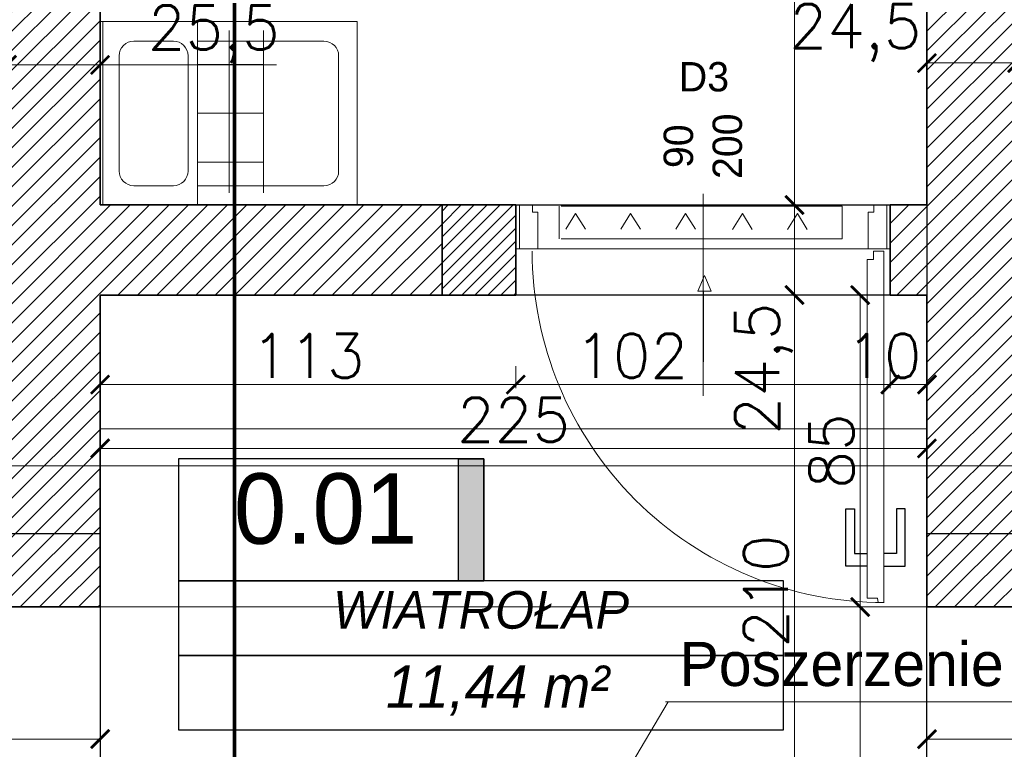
# Model space of a CAD drawing. Header units: millimetres. Extents: x -587 to 358276, y -26688 to 221215.
# Tile 110 of 256: x 10258 to 10526, y 9875 to 10074. Entities that reach past the tile are written whole.
import ezdxf
from ezdxf.lldxf.tags import DXFTag

# ---------------------------------------------------------------- set-up
doc = ezdxf.new("R2010")
doc.units = ezdxf.units.MM
doc.header["$MEASUREMENT"] = 0
for name, color, linetype, lineweight in [('_IS_EKO_kratki transferowe', 160, 'Continuous', 15), ('A_istniejące ściany', 7, 'Continuous', 35), ('A_l.przerywana', 250, 'ICAD_ISO03W100', 9), ('A_opisy', 166, 'Continuous', 15), ('A_projektowane sciany', 5, 'Continuous', 35), ('A_wyposażenie', 7, 'Continuous', 9), ('A_ściany projektowane', 5, 'Continuous', 35), ('l.przerywana', 104, 'ICAD_ISO03W100', 5), ('l.wypełnien', 253, 'Continuous', 5), ('Nowe_820-G Rysunki Obrazki_Nr_pióra__1', 7, 'Continuous', 13), ('wymiarowanie', 176, 'Continuous', 9)]:
    doc.layers.add(name, color=color, linetype=linetype, lineweight=lineweight)
for name, color, linetype in [('D-opis', 104, 'Continuous'), ('stolarka', 1, 'Continuous'), ('tabelki opis', 7, 'Continuous')]:
    doc.layers.add(name, color=color, linetype=linetype)
doc.styles.add('ROMANS', font='romans')
doc.styles.add('styl2', font='simplex.shx')
tags = doc.linetypes.add('DASH', pattern=[15, 10, -5]).pattern_tags.tags
tags[6:7] = [DXFTag(74, 4), DXFTag(75, 0), DXFTag(340, '0'), DXFTag(46, 0.0), DXFTag(50, 0.0), DXFTag(44, 0.0), DXFTag(45, 0.0)]
tags[4:5] = [DXFTag(74, 4), DXFTag(75, 0), DXFTag(340, '0'), DXFTag(46, 0.0), DXFTag(50, 0.0), DXFTag(44, 0.0), DXFTag(45, 0.0)]
tags = doc.linetypes.add('ICAD_ISO03W100', pattern=[30, 12, -18]).pattern_tags.tags
tags[6:7] = [DXFTag(74, 4), DXFTag(75, 0), DXFTag(340, '0'), DXFTag(46, 1.0), DXFTag(50, 0.0), DXFTag(44, 0.0), DXFTag(45, 0.0)]
tags[4:5] = [DXFTag(74, 4), DXFTag(75, 0), DXFTag(340, '0'), DXFTag(46, 1.0), DXFTag(50, 0.0), DXFTag(44, 0.0), DXFTag(45, 0.0)]
doc.dimstyles.new('Skala 1-50', dxfattribs={"dimtxt": 12, "dimasz": 5, "dimexe": 1, "dimexo": 1, "dimgap": 1.5, "dimtad": 1, "dimdec": 1, "dimrnd": 0.5, "dimtxsty": 'styl2', "dimblk": 'ARCHTICK', "dimcen": 5, "dimadec": 0, "dimazin": 0, "dimtfac": 1, "dimtdec": 1, "dimtmove": 1, "dimatfit": 3, "dimldrblk": 'ARCHTICK', "dimfxl": 5, "dimfxlon": 1, "dimlwd": -1, "dimlwe": -1, "dimarcsym": 0})

# ---------------------------------------------------------------- blocks, each defined once
blk = doc.blocks.new('_ArchTick')
at = {"color": 0, "linetype": 'ByBlock', "const_width": 0.15}
blk.add_lwpolyline([(-0.5, -0.5), (0.5, 0.5)], dxfattribs=at)
blk = doc.blocks.new('*D3516')
at = {"layer": 'Defpoints', "color": 0}
for p in [(10254.19, 10085.14), (10279.59, 10084.32), (10279.59, 10061.53)]:
    blk.add_point(p, dxfattribs=at)
at = {"layer": 'wymiarowanie', "color": 0}
for p, q in [((10254.19, 10066.53), (10254.19, 10060.53)), ((10279.59, 10066.53), (10279.59, 10060.53)), ((10254.19, 10061.53), (10279.59, 10061.53)), ((10279.59, 10061.53), (10327.65, 10061.53))]:
    blk.add_line(p, q, dxfattribs=at)
at = {"layer": 'wymiarowanie', "color": 0, "xscale": 5, "yscale": 5, "zscale": 5, "rotation": 180}
blk.add_blockref('_ArchTick', (10254.19, 10061.53), dxfattribs=at)
at = {"layer": 'wymiarowanie', "color": 0, "xscale": 5, "yscale": 5, "zscale": 5}
blk.add_blockref('_ArchTick', (10279.59, 10061.53), dxfattribs=at)
at = {"layer": 'wymiarowanie', "color": 0, "insert": (10310.57, 10069.88), "char_height": 12, "attachment_point": 5, "style": 'styl2'}
blk.add_mtext('25,5', dxfattribs=at)
blk = doc.blocks.new('*D3517')
at = {"layer": 'Defpoints', "color": 0}
for p in [(10504.8, 10084.32), (10529.35, 10083.51), (10529.35, 10062.04)]:
    blk.add_point(p, dxfattribs=at)
at = {"layer": 'wymiarowanie', "color": 0}
for p, q in [((10504.8, 10067.04), (10504.8, 10061.04)), ((10529.35, 10067.04), (10529.35, 10061.04)), ((10504.8, 10062.04), (10529.35, 10062.04))]:
    blk.add_line(p, q, dxfattribs=at)
at = {"layer": 'wymiarowanie', "color": 0, "xscale": 5, "yscale": 5, "zscale": 5, "rotation": 180}
blk.add_blockref('_ArchTick', (10504.8, 10062.04), dxfattribs=at)
at = {"layer": 'wymiarowanie', "color": 0, "xscale": 5, "yscale": 5, "zscale": 5}
blk.add_blockref('_ArchTick', (10529.35, 10062.04), dxfattribs=at)
at = {"layer": 'wymiarowanie', "color": 0, "insert": (10485.31, 10070.25), "char_height": 12, "attachment_point": 5, "style": 'styl2'}
blk.add_mtext('24,5', dxfattribs=at)
blk = doc.blocks.new('*D3743')
at = {"layer": 'Defpoints', "color": 0}
for p in [(10468.72, 9998.81), (10499.8, 9998.81), (10443.84, 9788.83)]:
    blk.add_point(p, dxfattribs=at)
at = {"layer": 'wymiarowanie', "color": 0}
for p, q in [((10473.72, 9998.81), (10467.72, 9998.81)), ((10468.72, 9788.83), (10468.72, 9998.81)), ((10463.72, 9788.83), (10469.72, 9788.83))]:
    blk.add_line(p, q, dxfattribs=at)
at = {"layer": 'wymiarowanie', "color": 0, "xscale": 5, "yscale": 5, "zscale": 5}
for p, rotation in [((10468.72, 9998.81), 90), ((10468.72, 9788.83), 270)]:
    blk.add_blockref('_ArchTick', p, dxfattribs=dict(at, rotation=rotation))
at = {"layer": 'wymiarowanie', "color": 0, "insert": (10460.92, 9918.16), "char_height": 12, "attachment_point": 5, "rotation": 90, "style": 'styl2'}
blk.add_mtext('210', dxfattribs=at)
blk = doc.blocks.new('*D3744')
at = {"layer": 'Defpoints', "color": 0}
for p in [(10468.72, 10023.36), (10504.8, 10023.36), (10499.8, 9998.81)]:
    blk.add_point(p, dxfattribs=at)
at = {"layer": 'wymiarowanie', "color": 0}
for p, q in [((10473.72, 10023.36), (10467.72, 10023.36)), ((10468.72, 9998.81), (10468.72, 10023.36)), ((10473.72, 9998.81), (10467.72, 9998.81))]:
    blk.add_line(p, q, dxfattribs=at)
at = {"layer": 'wymiarowanie', "color": 0, "xscale": 5, "yscale": 5, "zscale": 5}
for p, rotation in [((10468.72, 10023.36), 90), ((10468.72, 9998.81), 270)]:
    blk.add_blockref('_ArchTick', p, dxfattribs=dict(at, rotation=rotation))
at = {"layer": 'wymiarowanie', "color": 0, "insert": (10460.37, 9978.77), "char_height": 12, "attachment_point": 5, "rotation": 90, "style": 'styl2'}
blk.add_mtext('24,5', dxfattribs=at)
blk = doc.blocks.new('*D3745')
at = {"layer": 'Defpoints', "color": 0}
for p in [(10468.72, 10255.82), (10494.8, 10255.82), (10504.8, 10023.36)]:
    blk.add_point(p, dxfattribs=at)
at = {"layer": 'wymiarowanie', "color": 0}
for p, q in [((10473.72, 10255.82), (10467.72, 10255.82)), ((10468.72, 10023.36), (10468.72, 10255.82)), ((10473.72, 10023.36), (10467.72, 10023.36))]:
    blk.add_line(p, q, dxfattribs=at)
at = {"layer": 'wymiarowanie', "color": 0, "xscale": 5, "yscale": 5, "zscale": 5}
for p, rotation in [((10468.72, 10255.82), 90), ((10468.72, 10023.36), 270)]:
    blk.add_blockref('_ArchTick', p, dxfattribs=dict(at, rotation=rotation))
at = {"layer": 'wymiarowanie', "color": 0, "insert": (10460.37, 10157.82), "char_height": 12, "attachment_point": 5, "rotation": 90, "style": 'styl2'}
blk.add_mtext('232,5', dxfattribs=at)
blk = doc.blocks.new('*D3826')
at = {"layer": 'Defpoints', "color": 0}
for p in [(10007.19, 9913.83), (10279.59, 9913.83), (10279.59, 9877.82)]:
    blk.add_point(p, dxfattribs=at)
at = {"layer": 'wymiarowanie', "color": 0}
for p, q in [((10007.19, 9882.82), (10007.19, 9876.82)), ((10279.59, 9882.82), (10279.59, 9876.82)), ((10007.19, 9877.82), (10279.59, 9877.82))]:
    blk.add_line(p, q, dxfattribs=at)
at = {"layer": 'wymiarowanie', "color": 0, "xscale": 5, "yscale": 5, "zscale": 5, "rotation": 180}
blk.add_blockref('_ArchTick', (10007.19, 9877.82), dxfattribs=at)
at = {"layer": 'wymiarowanie', "color": 0, "xscale": 5, "yscale": 5, "zscale": 5}
blk.add_blockref('_ArchTick', (10279.59, 9877.82), dxfattribs=at)
at = {"layer": 'wymiarowanie', "color": 0, "insert": (10143.39, 9886.17), "char_height": 12, "attachment_point": 5, "style": 'styl2'}
blk.add_mtext('272,5', dxfattribs=at)
blk = doc.blocks.new('*D3828')
at = {"layer": 'Defpoints', "color": 0}
for p in [(10504.8, 9913.83), (10769.66, 9913.83), (10769.66, 9877.82)]:
    blk.add_point(p, dxfattribs=at)
at = {"layer": 'wymiarowanie', "color": 0}
for p, q in [((10504.8, 9882.82), (10504.8, 9876.82)), ((10769.66, 9882.82), (10769.66, 9876.82)), ((10504.8, 9877.82), (10769.66, 9877.82))]:
    blk.add_line(p, q, dxfattribs=at)
at = {"layer": 'wymiarowanie', "color": 0, "xscale": 5, "yscale": 5, "zscale": 5, "rotation": 180}
blk.add_blockref('_ArchTick', (10504.8, 9877.82), dxfattribs=at)
at = {"layer": 'wymiarowanie', "color": 0, "xscale": 5, "yscale": 5, "zscale": 5}
blk.add_blockref('_ArchTick', (10769.66, 9877.82), dxfattribs=at)
at = {"layer": 'wymiarowanie', "color": 0, "insert": (10713.62, 9885.62), "char_height": 12, "attachment_point": 5, "style": 'styl2'}
blk.add_mtext('265', dxfattribs=at)
blk = doc.blocks.new('*D3979')
at = {"layer": 'Defpoints', "color": 0}
for p in [(10279.59, 9998.81), (10392.8, 9998.81), (10392.8, 9974.43)]:
    blk.add_point(p, dxfattribs=at)
at = {"layer": 'wymiarowanie', "color": 0}
for p, q in [((10279.59, 9979.43), (10279.59, 9973.43)), ((10392.8, 9979.43), (10392.8, 9973.43)), ((10279.59, 9974.43), (10392.8, 9974.43))]:
    blk.add_line(p, q, dxfattribs=at)
at = {"layer": 'wymiarowanie', "color": 0, "xscale": 5, "yscale": 5, "zscale": 5, "rotation": 180}
blk.add_blockref('_ArchTick', (10279.59, 9974.43), dxfattribs=at)
at = {"layer": 'wymiarowanie', "color": 0, "xscale": 5, "yscale": 5, "zscale": 5}
blk.add_blockref('_ArchTick', (10392.8, 9974.43), dxfattribs=at)
at = {"layer": 'wymiarowanie', "color": 0, "insert": (10336.19, 9982.24), "char_height": 12, "attachment_point": 5, "style": 'styl2'}
blk.add_mtext('113', dxfattribs=at)
blk = doc.blocks.new('*D3980')
at = {"layer": 'Defpoints', "color": 0}
for p in [(10392.8, 9998.81), (10494.8, 9998.81), (10494.8, 9974.43)]:
    blk.add_point(p, dxfattribs=at)
at = {"layer": 'wymiarowanie', "color": 0}
for p, q in [((10392.8, 9979.43), (10392.8, 9973.43)), ((10494.8, 9979.43), (10494.8, 9973.43)), ((10392.8, 9974.43), (10494.8, 9974.43))]:
    blk.add_line(p, q, dxfattribs=at)
at = {"layer": 'wymiarowanie', "color": 0, "xscale": 5, "yscale": 5, "zscale": 5, "rotation": 180}
blk.add_blockref('_ArchTick', (10392.8, 9974.43), dxfattribs=at)
at = {"layer": 'wymiarowanie', "color": 0, "xscale": 5, "yscale": 5, "zscale": 5}
blk.add_blockref('_ArchTick', (10494.8, 9974.43), dxfattribs=at)
at = {"layer": 'wymiarowanie', "color": 0, "insert": (10424.34, 9982.24), "char_height": 12, "attachment_point": 5, "style": 'styl2'}
blk.add_mtext('102', dxfattribs=at)
blk = doc.blocks.new('*D3981')
at = {"layer": 'Defpoints', "color": 0}
for p in [(10494.8, 9998.81), (10504.8, 9998.81), (10504.8, 9974.43)]:
    blk.add_point(p, dxfattribs=at)
at = {"layer": 'wymiarowanie', "color": 0}
for p, q in [((10494.8, 9979.43), (10494.8, 9973.43)), ((10504.8, 9979.43), (10504.8, 9973.43)), ((10494.8, 9974.43), (10504.8, 9974.43))]:
    blk.add_line(p, q, dxfattribs=at)
at = {"layer": 'wymiarowanie', "color": 0, "xscale": 5, "yscale": 5, "zscale": 5, "rotation": 180}
blk.add_blockref('_ArchTick', (10494.8, 9974.43), dxfattribs=at)
at = {"layer": 'wymiarowanie', "color": 0, "xscale": 5, "yscale": 5, "zscale": 5}
blk.add_blockref('_ArchTick', (10504.8, 9974.43), dxfattribs=at)
at = {"layer": 'wymiarowanie', "color": 0, "insert": (10493.05, 9982.24), "char_height": 12, "attachment_point": 5, "style": 'styl2'}
blk.add_mtext('10', dxfattribs=at)
blk = doc.blocks.new('*D3982')
at = {"layer": 'Defpoints', "color": 0}
for p in [(10279.59, 9986.05), (10504.8, 9986.05), (10504.8, 9957.04)]:
    blk.add_point(p, dxfattribs=at)
at = {"layer": 'wymiarowanie', "color": 0}
for p, q in [((10279.59, 9962.04), (10279.59, 9956.04)), ((10504.8, 9962.04), (10504.8, 9956.04)), ((10279.59, 9957.04), (10504.8, 9957.04))]:
    blk.add_line(p, q, dxfattribs=at)
at = {"layer": 'wymiarowanie', "color": 0, "xscale": 5, "yscale": 5, "zscale": 5, "rotation": 180}
blk.add_blockref('_ArchTick', (10279.59, 9957.04), dxfattribs=at)
at = {"layer": 'wymiarowanie', "color": 0, "xscale": 5, "yscale": 5, "zscale": 5}
blk.add_blockref('_ArchTick', (10504.8, 9957.04), dxfattribs=at)
at = {"layer": 'wymiarowanie', "color": 0, "insert": (10392.19, 9964.84), "char_height": 12, "attachment_point": 5, "style": 'styl2'}
blk.add_mtext('225', dxfattribs=at)
blk = doc.blocks.new('*D4107')
at = {"layer": 'Defpoints', "color": 0}
for p in [(10486.59, 9913.83), (10504.8, 9913.83), (10279.59, 9788.83)]:
    blk.add_point(p, dxfattribs=at)
at = {"layer": 'wymiarowanie', "color": 0}
for p, q in [((10491.59, 9913.83), (10485.59, 9913.83)), ((10486.59, 9788.83), (10486.59, 9913.83)), ((10481.59, 9788.83), (10487.59, 9788.83))]:
    blk.add_line(p, q, dxfattribs=at)
at = {"layer": 'wymiarowanie', "color": 0, "xscale": 5, "yscale": 5, "zscale": 5}
for p, rotation in [((10486.59, 9913.83), 90), ((10486.59, 9788.83), 270)]:
    blk.add_blockref('_ArchTick', p, dxfattribs=dict(at, rotation=rotation))
at = {"layer": 'wymiarowanie', "color": 0, "insert": (10478.79, 9851.33), "char_height": 12, "attachment_point": 5, "rotation": 90, "style": 'styl2'}
blk.add_mtext('125', dxfattribs=at)
blk = doc.blocks.new('*D4108')
at = {"layer": 'Defpoints', "color": 0}
for p in [(10486.59, 9998.81), (10504.8, 9998.81), (10504.8, 9913.83)]:
    blk.add_point(p, dxfattribs=at)
at = {"layer": 'wymiarowanie', "color": 0}
for p, q in [((10491.59, 9998.81), (10485.59, 9998.81)), ((10486.59, 9913.83), (10486.59, 9998.81)), ((10491.59, 9913.83), (10485.59, 9913.83))]:
    blk.add_line(p, q, dxfattribs=at)
at = {"layer": 'wymiarowanie', "color": 0, "xscale": 5, "yscale": 5, "zscale": 5}
for p, rotation in [((10486.59, 9998.81), 90), ((10486.59, 9913.83), 270)]:
    blk.add_blockref('_ArchTick', p, dxfattribs=dict(at, rotation=rotation))
at = {"layer": 'wymiarowanie', "color": 0, "insert": (10478.79, 9956.32), "char_height": 12, "attachment_point": 5, "rotation": 90, "style": 'styl2'}
blk.add_mtext('85', dxfattribs=at)
blk = doc.blocks.new('kratki nawiewne')
at = {"layer": '_IS_EKO_kratki transferowe', "color": 252}
for p, q in [((9281.01, 11206.53), (9281.01, 11197.62)), ((9281.01, 11206.53), (9281.01, 11197.62)), ((9358.09, 11206.51), (9281.51, 11206.51)), ((9358.09, 11197.61), (9358.09, 11206.51)), ((9281.51, 11197.61), (9358.09, 11197.61)), ((9281.51, 11197.61), (9358.09, 11197.61)), ((9318.82, 11183.33), (9320.6, 11187.6)), ((9318.82, 11183.33), (9320.6, 11187.6)), ((9322.38, 11183.33), (9320.6, 11187.6)), ((9322.38, 11183.33), (9320.6, 11187.6)), ((9318.82, 11183.33), (9322.38, 11183.33)), ((9318.82, 11183.33), (9322.38, 11183.33)), ((9320.35, 11175.71), (9320.35, 11183.33)), ((9320.35, 11164.15), (9320.35, 11183.33))]:
    blk.add_line(p, q, dxfattribs=at)
at = {"layer": '_IS_EKO_kratki transferowe', "color": 252, "lineweight": 15}
for p, q in [((9285.5, 11204.53), (9282.84, 11200.22)), ((9285.5, 11204.53), (9282.84, 11200.22)), ((9285.5, 11204.53), (9288.16, 11200.22)), ((9285.5, 11204.53), (9288.16, 11200.22)), ((9300.47, 11204.53), (9297.81, 11200.22)), ((9300.47, 11204.53), (9297.81, 11200.22)), ((9300.47, 11204.53), (9303.13, 11200.22)), ((9300.47, 11204.53), (9303.13, 11200.22)), ((9315.44, 11204.53), (9312.78, 11200.22)), ((9315.44, 11204.53), (9312.78, 11200.22)), ((9315.44, 11204.53), (9318.11, 11200.22)), ((9315.44, 11204.53), (9318.11, 11200.22)), ((9330.91, 11204.51), (9328.25, 11200.2)), ((9330.91, 11204.51), (9328.25, 11200.2)), ((9330.91, 11204.51), (9333.57, 11200.2)), ((9330.91, 11204.51), (9333.57, 11200.2)), ((9345.89, 11204.51), (9343.22, 11200.2)), ((9345.89, 11204.51), (9343.22, 11200.2)), ((9345.89, 11204.51), (9348.55, 11200.2)), ((9345.89, 11204.51), (9348.55, 11200.2))]:
    blk.add_line(p, q, dxfattribs=at)

msp = doc.modelspace()

# ---------------------------------------------------------------- hatches: boundary and pattern name
at = {"layer": 'l.wypełnien'}
h = msp.add_hatch(dxfattribs=at)
h.set_pattern_fill('ANSI31', color=256, scale=30, style=0)
h.set_pattern_definition([(45, (0, 6.0705), (-2.6516504, 2.6516504), [])])
h.paths.add_polyline_path([(10179.68, 10408.59), (10279.59, 10408.59), (10279.59, 10402.59), (10273.59, 10402.59), (10273.59, 10129.76), (10279.59, 10132.55), (10279.59, 10023.36), (10316.23, 10023.36), (10316.23, 9998.81), (10279.59, 9998.81), (10279.59, 9933.83), (10254.19, 9933.83), (10254.19, 10365.41), (10179.68, 10365.41)])
h.paths.add_polyline_path([(10260.11, 10252.44), (10272.71, 10252.44), (10272.71, 10285.94), (10260.11, 10285.94)], flags=24)
h.paths.add_polyline_path([(10504.8, 10315.91), (10504.8, 10303.91), (10504.8, 10260.82), (10504.8, 10023.36), (10504.8, 9998.81), (10504.8, 9933.83), (10529.35, 9933.83), (10529.35, 10287.41), (10542.35, 10287.41), (10542.35, 10365.41), (10636.35, 10365.41), (10635.51, 10408.59), (10504.8, 10408.59), (10504.8, 10402.59)])
h.paths.add_polyline_path([(10504.8, 10402.59), (10510.8, 10402.59), (10510.8, 10315.91), (10504.8, 10315.91)], flags=16)
h.paths.add_polyline_path([(10504.8, 10398.59), (10504.8, 10315.91), (10510.8, 10315.91), (10510.8, 10402.59), (10504.8, 10402.59)], flags=0)
h.paths.add_polyline_path([(10515.95, 10332.41), (10515.95, 10353.41), (10530.35, 10353.41), (10530.35, 10332.41)], flags=16)
h.paths.add_polyline_path([(10515.95, 10353.41), (10515.95, 10332.41), (10530.35, 10332.41), (10530.35, 10353.41)], flags=0)
h.paths.add_polyline_path([(10515.95, 10303.91), (10515.95, 10299.41), (10530.35, 10299.41), (10530.35, 10320.41), (10515.95, 10320.41), (10515.95, 10315.91)], flags=16)
h.paths.add_polyline_path([(10515.95, 10303.91), (10515.95, 10315.91), (10515.95, 10320.41), (10530.35, 10320.41), (10530.35, 10299.41), (10515.95, 10299.41)], flags=0)
h.paths.add_polyline_path([(10504.8, 10260.82), (10504.8, 10303.91), (10510.8, 10303.91), (10510.8, 10260.82)], flags=16)
h.paths.add_polyline_path([(10510.8, 10260.82), (10510.8, 10303.91), (10504.8, 10303.91), (10504.8, 10265.82), (10504.8, 10260.82)], flags=0)
h.paths.add_polyline_path([(10504.8, 10303.91), (10510.8, 10303.91), (10510.8, 10315.91), (10504.8, 10315.91)], flags=16)
h.paths.add_polyline_path([(10504.8, 10315.91), (10510.8, 10315.91), (10510.8, 10303.91), (10504.8, 10303.91)], flags=0)
h.paths.add_polyline_path([(10510.8, 10315.91), (10515.95, 10315.91), (10515.95, 10303.91), (10510.8, 10303.91)], flags=16)
h.paths.add_polyline_path([(10510.84, 10332.09), (10523.45, 10332.09), (10523.45, 10365.59), (10510.84, 10365.59)], flags=8)
h.paths.add_polyline_path([(10510.84, 10332.09), (10523.45, 10332.09), (10523.45, 10365.59), (10510.84, 10365.59)], flags=8)
h.paths.add_polyline_path([(9506.72, 10365.41), (9506.72, 10408.59), (9858.19, 10408.59), (9858.19, 10365.41)])
h.paths.add_polyline_path([(10000.19, 10365.41), (10089.09, 10365.41), (10089.09, 10408.59), (10000.19, 10408.59)])
h.paths.add_polyline_path([(10273.59, 10129.76), (10273.59, 10402.59), (10279.59, 10402.59), (10279.59, 10365.41), (10279.59, 10132.55)])
h.paths.add_polyline_path([(10372.72, 9998.81), (10372.72, 10023.36), (10316.23, 10023.36), (10316.23, 9998.81)])
h.paths.add_polyline_path([(9858.19, 10365.41), (9858.19, 10408.59), (9878.19, 10408.59), (9878.19, 10365.41)])
h.paths.add_polyline_path([(10000.19, 10365.41), (10000.19, 10408.59), (9980.19, 10408.59), (9980.19, 10365.41)])
h.paths.add_polyline_path([(10279.59, 9913.83), (10279.59, 9933.83), (10254.19, 9933.83), (10254.19, 9913.83)])
h.paths.add_polyline_path([(10529.35, 9913.83), (10529.35, 9933.83), (10504.8, 9933.83), (10504.8, 9913.83)])
h.paths.add_polyline_path([(10494.8, 10023.36), (10494.8, 9998.81), (10504.8, 9998.81), (10504.8, 10023.36)])
h = msp.add_hatch(dxfattribs=at)
h.set_pattern_fill('ANSI31', color=5, scale=20, style=0)
h.set_pattern_definition([(45, (0, 6.0705), (-1.76776695, 1.76776695), [])])
h.paths.add_polyline_path([(10372.72, 9998.81), (10372.72, 10023.36), (10392.8, 10023.36), (10392.8, 9998.81)])
at = {"layer": 'tabelki opis'}
msp.add_hatch(color=252, dxfattribs=at).paths.add_polyline_path([(10384.13, 9920.92), (10384.13, 9954.18), (10377.17, 9954.18), (10377.17, 9920.92)])

# ---------------------------------------------------------------- linework, layer by layer
at = {"color": 7, "lineweight": 9}
for points in [[(10398.85, 10021.39), (10397.33, 10021.39), (10397.33, 10023.36), (10393.8, 10023.36), (10393.8, 10011.36), (10398.85, 10011.36), (10398.85, 10021.39)], [(10488.8, 10021.39), (10490.31, 10021.39), (10490.31, 10023.36), (10493.85, 10023.36), (10493.85, 10011.36), (10488.8, 10011.36), (10488.8, 10021.39)]]:
    msp.add_lwpolyline(points, dxfattribs=at)
at = {"layer": 'A_istniejące ściany', "color": 7}
for points in [[(10504.8, 10408.59), (10504.8, 10023.36)], [(10279.59, 10023.36), (10279.59, 10365.41)], [(10372.72, 10023.36), (10279.59, 10023.36)], [(10372.72, 9998.81), (10372.72, 10023.36)], [(10279.59, 9998.81), (10372.72, 9998.81)], [(10279.59, 9913.83), (10279.59, 9998.81)], [(10504.8, 9998.81), (10504.8, 9913.83)]]:
    msp.add_lwpolyline(points, dxfattribs=at)
at = {"layer": 'A_l.przerywana', "color": 7, "ltscale": 0.3}
msp.add_lwpolyline([(10392.8, 10011.36), (10392.8, 10023.36), (10494.8, 10023.36), (10494.8, 10011.36)], close=True, dxfattribs=at)
msp.add_lwpolyline([(10494.8, 10011.36), (10494.8, 10023.36)], dxfattribs=at)
at = {"layer": 'A_opisy', "ltscale": 0.3}
for points in [[(10443.8, 10052.36), (10443.8, 10026.36), (10430.8, 10026.36), (10430.8, 10052.36)], [(10456.8, 10052.36), (10456.8, 10026.36), (10443.8, 10026.36), (10443.8, 10052.36)]]:
    msp.add_lwpolyline(points, close=True, dxfattribs=at)
at = {"layer": 'A_projektowane sciany', "color": 7}
for p, q in [((10392.8, 10023.36), (10392.8, 10011.36)), ((10494.8, 10023.36), (10494.8, 10011.36))]:
    msp.add_line(p, q, dxfattribs=at)
at = {"layer": 'A_wyposażenie', "lineweight": 9}
for p, q in [((10280.33, 10073.36), (10280.33, 10023.36)), ((10306.11, 10073.36), (10306.11, 10023.36)), ((10314.76, 10070.89), (10314.76, 10026.64)), ((10324.05, 10070.89), (10324.05, 10026.64)), ((10306.11, 10067.98), (10306.11, 10028.6)), ((10340.56, 10067.98), (10306.11, 10067.98)), ((10344.56, 10032.6), (10344.56, 10063.98)), ((10324.05, 10061.59), (10306.11, 10061.59)), ((10324.05, 10048.39), (10306.11, 10048.39)), ((10324.05, 10035), (10306.11, 10035)), ((10306.11, 10028.6), (10340.56, 10028.6))]:
    msp.add_line(p, q, dxfattribs=at)
msp.add_lwpolyline([(10349.59, 10073.36), (10349.59, 10023.36), (10279.59, 10023.36), (10279.59, 10073.36)], close=True, dxfattribs=at)
msp.add_lwpolyline([(10284.77, 10063.98), (10284.77, 10032.6, 0.414214), (10288.77, 10028.6), (10299.55, 10028.6, 0.414214), (10303.55, 10032.6), (10303.55, 10063.98, 0.414214), (10299.55, 10067.98), (10288.77, 10067.98, 0.414214)], format="xyb", close=True, dxfattribs=at)
for centre, start, end in [((10340.56, 10063.98), 0, 90), ((10340.56, 10032.6), 270, 0)]:
    msp.add_arc(centre, 4, start, end, dxfattribs=at)
at = {"layer": 'A_ściany projektowane', "color": 5}
for points in [[(10372.72, 10023.36), (10392.8, 10023.36), (10392.8, 9998.81), (10372.72, 9998.81)], [(10279.59, 9913.83), (10007.19, 9913.83)], [(10504.8, 9913.83), (10769.66, 9913.83)]]:
    msp.add_lwpolyline(points, dxfattribs=at)
at = {"layer": 'A_ściany projektowane', "color": 7}
msp.add_lwpolyline([(10504.8, 10023.36), (10494.8, 10023.36), (10494.8, 9998.81), (10504.8, 9998.81)], dxfattribs=at)
at = {"layer": 'D-opis', "color": 1, "linetype": 'DASH', "lineweight": 0, "ltscale": 2.5, "const_width": 1}
msp.add_lwpolyline([(10316.23, 9438.08), (10316.23, 10983.42)], dxfattribs=at)
at = {"layer": 'l.przerywana', "color": 7, "ltscale": 0.3}
msp.add_line((10279.59, 9962.4), (10504.8, 9962.4), dxfattribs=at)
at = {"layer": 'l.przerywana', "color": 5, "lineweight": 30, "ltscale": 0.3}
for points in [[(10254.19, 9933.83), (10279.59, 9933.83), (10279.59, 9768.83), (10254.19, 9768.83)], [(10504.8, 9933.83), (10529.35, 9933.83), (10529.35, 9769.06), (10504.8, 9768.83)]]:
    msp.add_lwpolyline(points, close=True, dxfattribs=at)
at = {"layer": 'Nowe_820-G Rysunki Obrazki_Nr_pióra__1', "color": 7, "linetype": 'Continuous', "lineweight": 13}
msp.add_lwpolyline([(10279.59, 9923.45), (10279.59, 9913.29)], dxfattribs=at)
at = {"layer": 'stolarka', "color": 7, "lineweight": 9}
msp.add_lwpolyline([(10490.26, 10010.79), (10493.05, 10010.79), (10493.05, 9915.02), (10491.55, 9915.03), (10491.37, 9916.18), (10488.52, 9916.18), (10488.52, 10008.48), (10490.26, 10008.48), (10490.26, 10010.79)], dxfattribs=at)
at = {"layer": 'stolarka', "color": 7}
for points in [[(10488.52, 9924.93), (10482.72, 9924.93), (10482.72, 9940.6), (10485.04, 9940.6), (10485.04, 9928.41), (10488.52, 9928.41)], [(10493.05, 9924.93), (10498.85, 9924.93), (10498.85, 9940.6), (10496.53, 9940.6), (10496.53, 9928.41), (10493.05, 9928.41)]]:
    msp.add_lwpolyline(points, dxfattribs=at)
at = {"layer": 'stolarka', "color": 7, "linetype": 'ICAD_ISO03W100', "lineweight": 13, "ltscale": 0.3}
msp.add_arc((10493.05, 10010.79), 95.77, 180.0003, 270.0531, dxfattribs=at)
at = {"layer": 'tabelki opis', "color": 7}
for points in [[(10384.13, 9954.18), (10300.97, 9954.18), (10300.97, 9920.92), (10384.13, 9920.92), (10384.13, 9954.18)], [(10300.97, 9900.64), (10465.71, 9900.64), (10465.71, 9920.92), (10300.97, 9920.92), (10300.97, 9900.64)], [(10300.97, 9880.36), (10465.71, 9880.36), (10465.71, 9900.64), (10300.97, 9900.64), (10300.97, 9880.36)]]:
    msp.add_lwpolyline(points, dxfattribs=at)
at = {"layer": 'tabelki opis'}
msp.add_lwpolyline([(10384.13, 9920.92), (10377.17, 9920.92), (10377.17, 9954.18), (10384.13, 9954.18)], close=True, dxfattribs=at)
at = {"layer": 'wymiarowanie'}
for p, q in [((10007.19, 9952.26), (10769.66, 9952.26)), ((10279.59, 9913.83), (10548.12, 9913.83)), ((10361.13, 9764.53), (10434.34, 9887.94)), ((10433.57, 9887.94), (10697.23, 9887.94))]:
    msp.add_line(p, q, dxfattribs=at)

# ---------------------------------------------------------------- texts
at = {"layer": 'tabelki opis', "color": 7, "attachment_point": 1}
for s, insert, char_height, width in [('{\\fCentury Gothic|b0|i0|c238|p34;0.01}', (10316.02, 9950.23), 19.2, 56.7), ('\\pxqc;{\\fCentury Gothic|b0|i1|c238|p34;WIATROŁAP}', (10300.97, 9918.15), 10.24, 164.736), ('{\\fCentury Gothic|b0|i1|c238|p34;11,44 m²}', (10357.44, 9897.88), 11.52, 68.7387)]:
    msp.add_mtext(s, dxfattribs=dict(at, insert=insert, char_height=char_height, width=width))
at = {"layer": 'wymiarowanie', "color": 6, "linetype": 'Continuous', "insert": (10765.03, 9904.29), "char_height": 12, "width": 327.6277, "attachment_point": 3, "style": 'ROMANS'}
msp.add_mtext('\\pxql;{\\fCentury Gothic|b0|i0|c238|p0;\\C256;Poszerzenie istniejącego otworu drzwiowego }', dxfattribs=at)

# ---------------------------------------------------------------- dimensions: what is measured, and where the dimension line sits
at = {"layer": 'wymiarowanie'}
for base, p1, p2, picture, middle in [((10468.72, 10255.82), (10504.8, 10023.36), (10494.8, 10255.82), '*D3745', (10468.72, 10157.82)), ((10468.7237, 10023.3601), (10499.7988, 9998.8067), (10504.7988, 10023.3601), '*D3744', (10468.7237, 9978.7735)), ((10468.72, 9998.81), (10443.84, 9788.83), (10499.8, 9998.81), '*D3743', (10468.72, 9918.16))]:
    dim = msp.add_linear_dim(base=base, p1=p1, p2=p2, angle=90, dimstyle='Skala 1-50', dxfattribs=at)
    dim.commit()
    dim.dimension.update_dxf_attribs({"geometry": picture, "text_midpoint": middle, "dimtype": 160})
for base, p1, p2, picture, middle in [((10279.59, 10061.53), (10254.19, 10085.14), (10279.59, 10084.32), '*D3516', (10310.57, 10061.53)), ((10529.3521, 10062.0413), (10504.7988, 10084.3201), (10529.3521, 10083.508), '*D3517', (10485.3113, 10061.8985)), ((10494.8, 9974.43), (10392.8, 9998.81), (10494.8, 9998.81), '*D3980', (10424.34, 9974.43)), ((10504.8, 9974.43), (10494.8, 9998.81), (10504.8, 9998.81), '*D3981', (10493.05, 9974.43)), ((10769.66, 9877.82), (10504.8, 9913.83), (10769.66, 9913.83), '*D3828', (10713.62, 9877.82))]:
    dim = msp.add_linear_dim(base=base, p1=p1, p2=p2, dimstyle='Skala 1-50', dxfattribs=at)
    dim.commit()
    dim.dimension.update_dxf_attribs({"geometry": picture, "text_midpoint": middle, "dimtype": 160})
for base, p1, p2, picture, middle in [((10486.59, 9998.81), (10504.8, 9913.83), (10504.8, 9998.81), '*D4108', (10478.79, 9956.32)), ((10486.59, 9913.83), (10279.59, 9788.83), (10504.8, 9913.83), '*D4107', (10478.79, 9851.33))]:
    dim = msp.add_linear_dim(base=base, p1=p1, p2=p2, angle=90, dimstyle='Skala 1-50', dxfattribs=at)
    dim.commit()
    dim.dimension.update_dxf_attribs({"geometry": picture, "text_midpoint": middle})
for base, p1, p2, picture, middle in [((10392.8, 9974.43), (10279.59, 9998.81), (10392.8, 9998.81), '*D3979', (10336.19, 9982.24)), ((10504.8, 9957.04), (10279.59, 9986.05), (10504.8, 9986.05), '*D3982', (10392.19, 9964.84)), ((10279.59, 9877.82), (10007.19, 9913.83), (10279.59, 9913.83), '*D3826', (10143.39, 9886.17))]:
    dim = msp.add_linear_dim(base=base, p1=p1, p2=p2, dimstyle='Skala 1-50', dxfattribs=at)
    dim.commit()
    dim.dimension.update_dxf_attribs({"geometry": picture, "text_midpoint": middle})

# ---------------------------------------------------------------- next in the draw order: texts
at = {"layer": 'A_opisy', "ltscale": 0.3, "insert": (10443.8, 10039.36), "char_height": 8, "width": 26, "attachment_point": 5, "rotation": 90, "bg_fill": 2}
msp.add_mtext('\\pxqc;{\\fCentury Gothic|b0|i0|c238|p0;90\\P200}', dxfattribs=at)

# ---------------------------------------------------------------- next in the draw order: linework, layer by layer
at = {"layer": 'A_l.przerywana', "color": 5, "lineweight": 30, "ltscale": 0.3}
msp.add_lwpolyline([(10372.72, 10023.36), (10504.8, 10023.36), (10504.8, 9998.81), (10372.72, 9998.81)], close=True, dxfattribs=at)
at = {"layer": 'A_opisy'}
msp.add_line((10443.8, 9971.36), (10443.8, 10026.36), dxfattribs=at)
at = {"layer": 'A_opisy', "lineweight": 30, "ltscale": 0.3}
msp.add_lwpolyline([(10430.8, 10065.36), (10456.8, 10065.36), (10456.8, 10052.36), (10430.8, 10052.36)], close=True, dxfattribs=at)

# ---------------------------------------------------------------- next in the draw order: block references
at = {"layer": 'wymiarowanie'}
msp.add_blockref('kratki nawiewne', (1123.61, -1183.49), dxfattribs=at)

# ---------------------------------------------------------------- next in the draw order: texts
at = {"layer": 'A_opisy', "ltscale": 0.3, "insert": (10444.06, 10058.24), "char_height": 8, "width": 26, "attachment_point": 5, "bg_fill": 2}
msp.add_mtext('\\pxqc;{\\fCentury Gothic|b0|i0|c238|p0;D3}', dxfattribs=at)

doc.saveas('drawing.dxf')
